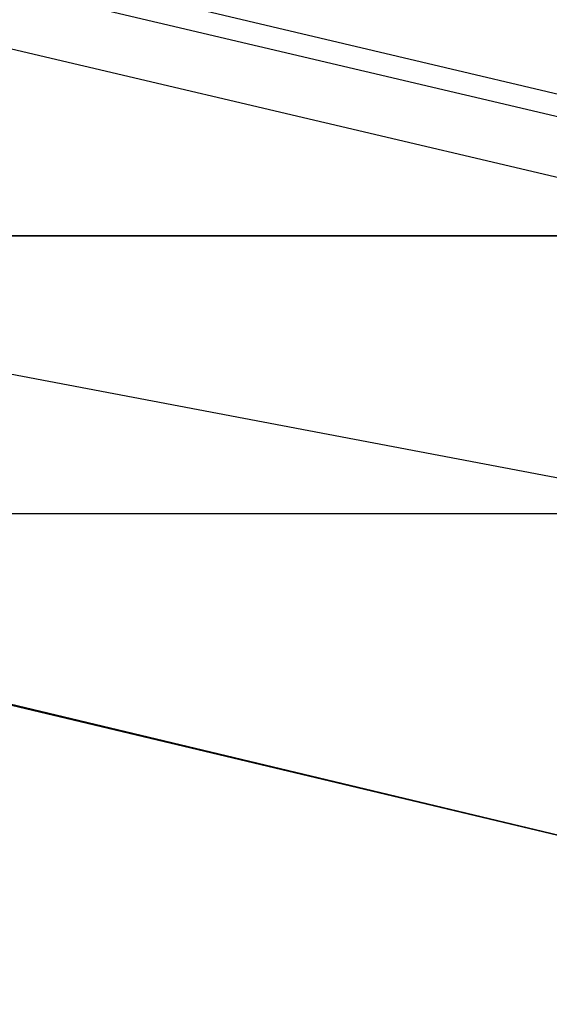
# Model space of a CAD drawing. Header units: feet. Extents: x -79 to 198, y -22 to 181.
# Tile 46 of 256: x 93.15 to 94.39, y 25.58 to 27.9. Entities that reach past the tile are written whole.
import ezdxf

# ---------------------------------------------------------------- set-up
doc = ezdxf.new("R2010")
doc.units = ezdxf.units.FT
doc.layers.add('A-LINEA', color=7, linetype='CONTINUOUS')
doc.layers.add('A-MURO-CONCRETO', color=8, linetype='CONTINUOUS')

msp = doc.modelspace()

# ---------------------------------------------------------------- linework, layer by layer
at = {"layer": 'A-LINEA'}
msp.add_line((89.5467, 28.8178), (95.04, 27.5244), dxfattribs=at)
for points in [[(67.2267, 7.6444), (67.2667, 7.8178), (67.76, 9.9244), (68.1067, 9.9378), (69.9867, 17.8978), (72.5733, 17.2844), (72.7333, 17.9244), (80.72, 16.0444), (83.12, 15.4711), (87.16, 14.5111), (90.12, 27.0044), (94.6533, 25.9244), (94.8133, 26.5778), (97.52, 25.9378), (103.5333, 24.5111), (107.3733, 40.7511), (107.64, 40.6978), (108.9733, 40.3778), (112.68, 39.4978), (119.16, 37.9644), (119.2267, 38.2978), (125.3067, 36.8578)], [(89.1067, 27.1911), (89.5067, 28.8844), (95.0933, 27.5644)], [(95, 27.3911), (94.6533, 25.9244), (91.2533, 26.7378), (91.6, 28.1911), (95, 27.3911)]]:
    msp.add_lwpolyline(points, dxfattribs=at)
at = {"layer": 'A-MURO-CONCRETO'}
for points in [[(91.6, 28.1911), (95, 27.3911), (91.4133, 27.3911), (91.6, 28.1911), (91.6, 28.1911)], [(91.4133, 27.3911), (91.2533, 26.7378), (94.8533, 26.7378), (91.4133, 27.3911)], [(91.4133, 27.3911), (95, 27.3911), (94.8533, 26.7378), (91.4133, 27.3911), (91.4133, 27.3911)], [(91.2533, 26.7378), (94.8533, 26.7378), (94.6533, 25.9244), (91.2533, 26.7378), (91.2533, 26.7378)]]:
    msp.add_lwpolyline(points, dxfattribs=at)

doc.saveas('drawing.dxf')
